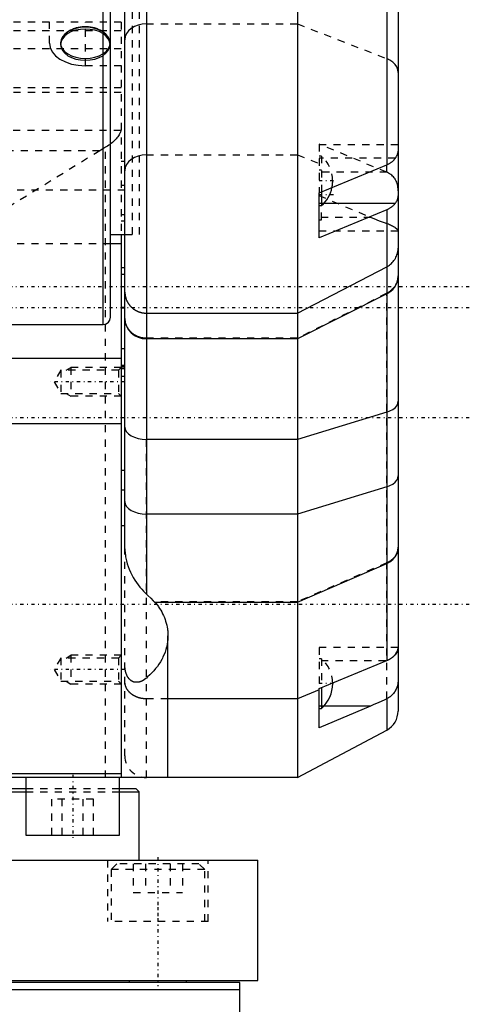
# Model space of a CAD drawing. Extents: x -109 to 109, y -1 to 737.
# Tile 4 of 12: x 46 to 109, y 166 to 303. Entities that reach past the tile are written whole.
import ezdxf

# ---------------------------------------------------------------- set-up
doc = ezdxf.new("R2010")
doc.units = 0
doc.linetypes.add('CENTER', pattern=[1.5, 0.45, -0.5, 0.05, -0.5])
doc.linetypes.add('DASHED', pattern=[2, 1, -1])
for name, color, linetype in [('AM_0', 7, 'CONTINUOUS'), ('AM_3', 7, 'DASHED'), ('AM_7', 7, 'CENTER')]:
    doc.layers.add(name, color=color, linetype=linetype)

msp = doc.modelspace()

# ---------------------------------------------------------------- linework, layer by layer
at = {"layer": 'AM_0', "color": 7, "linetype": 'CONTINUOUS'}
for p, q in [((59, 262), (59, 408.08)), ((85, 378), (85, 198)), ((61, 229.8), (61, 375)), ((97.41, 371.4), (97.41, 283.18)), ((99, 368.75), (99, 207.25)), ((58, 261), (58, 318)), ((64, 318), (64, 223.51)), ((88, 279.28), (97.41, 283.18)), ((88, 273.02), (88, 279.28)), ((88.34, 279.42), (88.34, 277.51)), ((88, 277.51), (88.34, 277.51)), ((97.41, 276.93), (88, 273.02)), ((98.59, 277.81), (88.66, 277.81)), ((97.41, 276.93), (97.41, 214.26)), ((59, 273.5), (61, 273.5)), ((60.5, 273.52), (60.5, 198)), ((60.5, 272.18), (59, 272.18)), ((85, 262.56), (97.41, 269.01)), ((61, 267.95), (60.5, 267.95)), ((97.41, 265.23), (85, 258.99)), ((64, 262.56), (85, 262.56)), ((-58, 261), (58, 261)), ((85, 258.99), (64, 258.99)), ((61, 257.58), (60.5, 257.58)), ((60.5, 256.27), (-60.5, 256.27)), ((60.5, 255.12), (61, 255.12)), ((97.41, 248.79), (85, 245.01)), ((60.5, 247.19), (-60.5, 247.19)), ((85, 245.01), (64, 245.01)), ((61, 240.7), (60.5, 240.7)), ((97.41, 238.42), (85, 234.64)), ((60.5, 238), (61, 238)), ((85, 234.64), (64, 234.64)), ((61, 233), (60.5, 233)), ((85, 222.36), (97.41, 227.76)), ((65.11, 222.36), (85, 222.36)), ((66.99, 198), (66.99, 217.71)), ((88, 210.37), (97.41, 214.26)), ((88, 210.21), (85, 208.94)), ((88, 204.9), (88, 210.37)), ((88.34, 210.51), (88.34, 207.62)), ((85, 208.94), (66.99, 208.94)), ((97.41, 208.95), (97.41, 204.6)), ((95.15, 207.92), (88, 204.9)), ((88, 207.62), (88.34, 207.62)), ((95.15, 207.92), (88.66, 207.92)), ((85, 198), (97.41, 204.6)), ((60.5, 198.5), (10.43, 198.5)), ((85, 198), (-60.5, 198)), ((47.24, 198), (47.24, 190)), ((60.24, 190), (60.24, 198)), ((2, 196.5), (47.24, 196.5)), ((2, 196), (47.24, 196)), ((60.24, 196.5), (62.5, 196.5)), ((60.26, 196), (63, 196)), ((63, 196), (62.5, 196.5)), ((63, 186.5), (63, 196)), ((47.24, 190), (60.24, 190)), ((-79.5, 186.5), (79.5, 186.5)), ((79.5, 169.8), (79.5, 186.5)), ((-79.5, 169.8), (79.5, 169.8)), ((61.59, 169.8), (61.59, 169.5)), ((61.59, 169.8), (61.59, 169.5)), ((69.59, 169.5), (69.59, 169.8)), ((77, 169.5), (-77, 169.5)), ((77, 168.5), (-77, 168.5)), ((77, 145), (77, 169.5))]:
    msp.add_line(p, q, dxfattribs=at)
for points in [[(97.41, 265.23), (97.86, 265.51), (98.25, 265.86), (98.57, 266.28), (98.81, 266.74), (98.95, 267.23), (99, 267.74)], [(61, 261.83), (61.06, 261.28), (61.23, 260.75), (61.51, 260.26), (61.88, 259.83), (62.33, 259.47), (62.85, 259.21), (63.41, 259.05), (64, 258.99)], [(97.41, 248.79), (97.86, 248.96), (98.25, 249.17), (98.57, 249.42), (98.81, 249.7), (98.95, 250), (99, 250.31)], [(61, 246.73), (61.06, 246.39), (61.23, 246.07), (61.51, 245.77), (61.88, 245.51), (62.33, 245.3), (62.85, 245.14), (63.41, 245.04), (64, 245.01)], [(97.41, 238.42), (97.86, 238.59), (98.25, 238.8), (98.57, 239.05), (98.81, 239.33), (98.95, 239.63), (99, 239.94)], [(61, 236.36), (61.06, 236.02), (61.23, 235.7), (61.51, 235.4), (61.88, 235.14), (62.33, 234.93), (62.85, 234.77), (63.41, 234.67), (64, 234.64)], [(97.41, 227.76), (97.86, 228), (98.25, 228.31), (98.57, 228.67), (98.81, 229.06), (98.95, 229.49), (99, 229.93)]]:
    msp.add_lwpolyline(points, dxfattribs=at)
for points in [[(98.62, 284.11, 0), (98.64, 284.14, 0), (98.68, 284.19, 0), (98.72, 284.25, 0), (98.74, 284.28, 0), (98.75, 284.31, 0), (98.79, 284.37, 0), (98.82, 284.43, 0), (98.84, 284.48, 0), (98.87, 284.54, 0), (98.89, 284.6, 0), (98.9, 284.62, 0), (98.91, 284.65, 0), (98.93, 284.71, 0), (98.95, 284.76, 0), (98.96, 284.82, 0), (98.98, 284.87, 0), (98.99, 284.92, 0), (98.99, 284.95, 0), (98.99, 284.97, 0), (99, 285.02, 0), (99, 285.07, 0), (99, 285.1, 0)], [(97.41, 283.18, 0), (97.45, 283.2, 0), (97.53, 283.23, 0), (97.62, 283.27, 0), (97.66, 283.3, 0), (97.7, 283.32, 0), (97.78, 283.36, 0), (97.86, 283.41, 0), (97.93, 283.45, 0), (98, 283.5, 0), (98.07, 283.55, 0), (98.1, 283.58, 0), (98.13, 283.6, 0), (98.2, 283.65, 0), (98.26, 283.71, 0), (98.32, 283.76, 0), (98.38, 283.82, 0), (98.44, 283.88, 0), (98.47, 283.91, 0), (98.49, 283.95, 0), (98.55, 284.01, 0), (98.6, 284.07, 0), (98.62, 284.11, 0)], [(99, 279.13, 0), (99, 279.09, 0), (99, 279, 0), (98.99, 278.92, 0), (98.99, 278.88, 0), (98.98, 278.84, 0), (98.97, 278.76, 0), (98.96, 278.68, 0), (98.95, 278.61, 0), (98.93, 278.53, 0), (98.91, 278.46, 0), (98.9, 278.42, 0), (98.88, 278.38, 0), (98.86, 278.31, 0), (98.83, 278.24, 0), (98.8, 278.17, 0), (98.77, 278.1, 0), (98.73, 278.03, 0), (98.71, 278, 0), (98.69, 277.97, 0), (98.65, 277.9, 0), (98.61, 277.84, 0), (98.59, 277.81, 0)], [(98.59, 277.81, 0), (98.56, 277.78, 0), (98.51, 277.72, 0), (98.46, 277.66, 0), (98.43, 277.63, 0), (98.41, 277.6, 0), (98.35, 277.54, 0), (98.29, 277.49, 0), (98.23, 277.43, 0), (98.17, 277.38, 0), (98.11, 277.33, 0), (98.08, 277.31, 0), (98.05, 277.29, 0), (97.98, 277.24, 0), (97.91, 277.19, 0), (97.84, 277.15, 0), (97.76, 277.11, 0), (97.69, 277.06, 0), (97.65, 277.04, 0), (97.61, 277.02, 0), (97.53, 276.98, 0), (97.45, 276.95, 0), (97.41, 276.93, 0)], [(97.41, 269.01, 0), (97.49, 269.06, 0), (97.64, 269.15, 0), (97.79, 269.25, 0), (97.86, 269.3, 0), (97.93, 269.36, 0), (98.07, 269.48, 0), (98.19, 269.6, 0), (98.31, 269.74, 0), (98.42, 269.88, 0), (98.52, 270.02, 0), (98.57, 270.1, 0), (98.62, 270.17, 0), (98.7, 270.33, 0), (98.77, 270.49, 0), (98.84, 270.66, 0), (98.89, 270.82, 0), (98.93, 271, 0), (98.95, 271.08, 0), (98.97, 271.17, 0), (98.99, 271.34, 0), (99, 271.52, 0), (99, 271.61, 0)], [(61, 265.49, 0), (61, 265.47, 0), (61, 265.43, 0), (61, 265.39, 0), (61, 265.37, 0), (61, 265.35, 0), (61.01, 265.3, 0), (61.01, 265.26, 0), (61.01, 265.22, 0), (61.02, 265.18, 0), (61.02, 265.13, 0), (61.03, 265.11, 0), (61.03, 265.09, 0), (61.03, 265.05, 0), (61.04, 265.01, 0), (61.05, 264.97, 0), (61.06, 264.92, 0), (61.07, 264.88, 0), (61.07, 264.86, 0), (61.08, 264.84, 0), (61.09, 264.8, 0), (61.1, 264.76, 0), (61.1, 264.74, 0), (61.11, 264.72, 0), (61.12, 264.68, 0), (61.13, 264.64, 0), (61.14, 264.61, 0), (61.14, 264.59, 0), (61.16, 264.55, 0), (61.17, 264.51, 0), (61.19, 264.47, 0), (61.2, 264.43, 0), (61.22, 264.39, 0), (61.23, 264.37, 0), (61.24, 264.35, 0), (61.25, 264.32, 0), (61.27, 264.28, 0), (61.29, 264.24, 0), (61.31, 264.2, 0), (61.33, 264.16, 0), (61.34, 264.14, 0), (61.35, 264.12, 0), (61.37, 264.09, 0), (61.39, 264.05, 0), (61.41, 264.01, 0), (61.43, 263.98, 0), (61.46, 263.94, 0), (61.47, 263.92, 0), (61.48, 263.9, 0), (61.5, 263.87, 0), (61.53, 263.83, 0), (61.55, 263.8, 0), (61.58, 263.76, 0), (61.6, 263.73, 0), (61.62, 263.71, 0), (61.63, 263.7, 0), (61.66, 263.66, 0), (61.69, 263.63, 0), (61.71, 263.6, 0), (61.74, 263.56, 0), (61.77, 263.53, 0), (61.79, 263.52, 0), (61.8, 263.5, 0), (61.83, 263.47, 0), (61.86, 263.44, 0), (61.88, 263.42, 0), (61.89, 263.41, 0), (61.92, 263.38, 0), (61.95, 263.35, 0), (61.97, 263.33, 0), (61.99, 263.32, 0), (62.02, 263.29, 0), (62.05, 263.26, 0), (62.09, 263.24, 0), (62.12, 263.21, 0), (62.15, 263.18, 0), (62.17, 263.17, 0), (62.19, 263.16, 0), (62.22, 263.13, 0), (62.26, 263.11, 0), (62.29, 263.08, 0), (62.33, 263.06, 0), (62.37, 263.03, 0), (62.39, 263.02, 0), (62.4, 263.01, 0), (62.44, 262.99, 0), (62.48, 262.97, 0), (62.52, 262.95, 0), (62.55, 262.93, 0), (62.59, 262.91, 0), (62.61, 262.9, 0), (62.63, 262.89, 0), (62.67, 262.87, 0), (62.71, 262.85, 0), (62.75, 262.83, 0), (62.79, 262.81, 0), (62.83, 262.79, 0), (62.85, 262.79, 0), (62.87, 262.78, 0), (62.91, 262.76, 0), (62.95, 262.75, 0), (62.99, 262.73, 0), (63.03, 262.72, 0), (63.08, 262.71, 0), (63.1, 262.7, 0), (63.12, 262.69, 0), (63.16, 262.68, 0), (63.2, 262.67, 0), (63.22, 262.66, 0), (63.24, 262.66, 0), (63.29, 262.65, 0), (63.33, 262.64, 0), (63.35, 262.63, 0), (63.37, 262.63, 0), (63.41, 262.62, 0), (63.46, 262.61, 0), (63.5, 262.6, 0), (63.54, 262.6, 0), (63.59, 262.59, 0), (63.61, 262.59, 0), (63.63, 262.59, 0), (63.67, 262.58, 0), (63.72, 262.58, 0), (63.76, 262.57, 0), (63.8, 262.57, 0), (63.85, 262.57, 0), (63.87, 262.57, 0), (63.89, 262.56, 0), (63.93, 262.56, 0), (63.98, 262.56, 0), (64, 262.56, 0)], [(61, 229.8, 0), (61, 229.63, 0), (61.02, 229.26, 0), (61.07, 228.89, 0), (61.1, 228.7, 0), (61.13, 228.5, 0), (61.22, 228.11, 0), (61.32, 227.72, 0), (61.45, 227.33, 0), (61.6, 226.95, 0), (61.77, 226.56, 0), (61.86, 226.37, 0), (61.95, 226.19, 0), (62.15, 225.82, 0), (62.37, 225.46, 0), (62.6, 225.12, 0), (62.84, 224.79, 0), (63.09, 224.47, 0), (63.21, 224.32, 0), (63.34, 224.18, 0), (63.6, 223.9, 0), (63.87, 223.63, 0), (64, 223.51, 0)], [(64, 223.51, 0), (64.2, 223.31, 0), (64.59, 222.93, 0), (64.94, 222.55, 0), (65.11, 222.36, 0)], [(65.21, 222.36, 0), (65.3, 222.24, 0), (65.49, 222, 0), (65.66, 221.76, 0), (65.74, 221.64, 0), (65.82, 221.52, 0), (65.98, 221.27, 0), (66.12, 221.02, 0), (66.25, 220.76, 0), (66.37, 220.51, 0), (66.49, 220.25, 0), (66.54, 220.12, 0), (66.59, 219.99, 0), (66.67, 219.72, 0), (66.75, 219.46, 0), (66.82, 219.19, 0), (66.88, 218.92, 0), (66.92, 218.66, 0), (66.94, 218.52, 0), (66.95, 218.39, 0), (66.98, 218.12, 0), (66.99, 217.85, 0), (66.99, 217.71, 0)], [(99, 216.34, 0), (99, 216.29, 0), (98.99, 216.19, 0), (98.99, 216.1, 0), (98.98, 216.05, 0), (98.97, 216, 0), (98.95, 215.91, 0), (98.93, 215.82, 0), (98.9, 215.73, 0), (98.87, 215.63, 0), (98.83, 215.54, 0), (98.81, 215.5, 0), (98.79, 215.45, 0), (98.74, 215.37, 0), (98.69, 215.28, 0), (98.64, 215.2, 0), (98.58, 215.11, 0), (98.52, 215.03, 0), (98.49, 214.99, 0), (98.45, 214.96, 0), (98.38, 214.88, 0), (98.31, 214.8, 0), (98.27, 214.77, 0)], [(98.27, 214.77, 0), (98.31, 214.8, 0), (98.39, 214.87, 0), (98.46, 214.93, 0), (98.5, 214.97, 0), (98.53, 215, 0), (98.6, 215.07, 0), (98.66, 215.13, 0), (98.71, 215.2, 0), (98.76, 215.26, 0), (98.81, 215.33, 0), (98.83, 215.36, 0), (98.85, 215.39, 0), (98.88, 215.45, 0), (98.91, 215.51, 0), (98.94, 215.56, 0), (98.96, 215.62, 0), (98.98, 215.67, 0), (98.98, 215.69, 0), (98.99, 215.72, 0), (99, 215.76, 0), (99, 215.81, 0), (99, 215.83, 0)], [(97.41, 214.26, 0), (97.44, 214.28, 0), (97.49, 214.3, 0), (97.54, 214.32, 0), (97.57, 214.34, 0), (97.6, 214.35, 0), (97.65, 214.37, 0), (97.7, 214.4, 0), (97.75, 214.43, 0), (97.8, 214.45, 0), (97.85, 214.48, 0), (97.87, 214.5, 0), (97.9, 214.51, 0), (97.94, 214.54, 0), (97.99, 214.57, 0), (98.04, 214.6, 0), (98.08, 214.63, 0), (98.13, 214.66, 0), (98.15, 214.67, 0), (98.17, 214.69, 0), (98.21, 214.72, 0), (98.25, 214.75, 0), (98.27, 214.77, 0)], [(99, 211.69, 0), (99, 211.6, 0), (98.99, 211.41, 0), (98.97, 211.22, 0), (98.96, 211.13, 0), (98.95, 211.03, 0), (98.91, 210.85, 0), (98.86, 210.67, 0), (98.83, 210.56, 0), (98.82, 210.53, 0), (98.81, 210.5, 0), (98.8, 210.49, 0), (98.8, 210.47, 0), (98.78, 210.44, 0), (98.77, 210.41, 0), (98.76, 210.38, 0), (98.75, 210.36, 0), (98.74, 210.33, 0), (98.73, 210.31, 0), (98.72, 210.3, 0), (98.71, 210.27, 0), (98.7, 210.24, 0), (98.69, 210.21, 0), (98.67, 210.19, 0), (98.66, 210.16, 0), (98.65, 210.14, 0), (98.64, 210.13, 0), (98.63, 210.1, 0), (98.61, 210.08, 0), (98.61, 210.06, 0), (98.6, 210.05, 0), (98.58, 210.02, 0), (98.57, 210, 0), (98.56, 209.98, 0), (98.55, 209.97, 0), (98.54, 209.94, 0), (98.52, 209.92, 0), (98.46, 209.83, 0), (98.35, 209.68, 0), (98.22, 209.54, 0), (98.09, 209.41, 0), (97.95, 209.29, 0), (97.88, 209.24, 0), (97.81, 209.18, 0), (97.65, 209.08, 0), (97.49, 208.99, 0), (97.41, 208.95, 0)], [(97.41, 208.95, 0), (97.04, 208.77, 0), (96.3, 208.43, 0), (95.53, 208.09, 0), (95.15, 207.92, 0)]]:
    msp.add_polyline3d(points, dxfattribs=at)
for centre, radius, start, end in [((85.3, 280.96), 4.6, 311.3662, 348.2523), ((58, 262), 1, 270, 0), ((85.3, 211.07), 4.6, 311.3662, 359.9713), ((85.3, 211.07), 4.6, 0.0287, 1.0954), ((96, 207.25), 3, 298, 0)]:
    msp.add_arc(centre, radius, start, end, dxfattribs=at)
at = {"layer": 'AM_3', "color": 6, "linetype": 'DASHED'}
for p, q in [((62, 366.5), (62, 273.5)), ((63, 366.5), (63, 273.5)), ((60.5, 303), (-60.5, 303)), ((50.5, 300.11), (50.5, 303)), ((55.5, 296.96), (55.5, 303)), ((60.5, 303), (60.5, 273.52)), ((64, 302.78), (85, 302.78)), ((85, 302.78), (97.41, 297.95)), ((60.5, 301.8), (-60.5, 301.8)), ((52.05, 300.15), (52.05, 299.89)), ((58.95, 299.89), (58.95, 300.15)), ((60.5, 299.3), (-60.5, 299.3)), ((60.5, 296.96), (55.5, 296.96)), ((-60.5, 293.95), (60.5, 293.95)), ((60.5, 293.23), (-60.5, 293.23)), ((60.45, 287.94), (-60.45, 287.94)), ((57.51, 285.14), (-57.51, 285.14)), ((57.51, 285.14), (35.75, 271.71)), ((58.31, 198), (58.31, 285.62)), ((97.44, 282.15), (88, 286.06)), ((88, 286.06), (88, 279.28)), ((99, 285.96), (88, 285.96)), ((60.5, 283.68), (61, 283.68)), ((64, 284.57), (85, 284.57)), ((85, 284.57), (88, 283.4)), ((88.34, 284.41), (88, 284.41)), ((98.62, 284.11), (88, 284.11)), ((88.34, 284.41), (88.34, 279.42)), ((88.34, 282.45), (88, 282.45)), ((97.44, 282.15), (88, 282.15)), ((97.41, 282.16), (97.41, 283.18)), ((61, 279.68), (-59, 279.68)), ((60.5, 280.36), (61, 280.36)), ((88, 278.92), (95.25, 275.85)), ((88.66, 277.81), (88, 277.81)), ((88.34, 275.55), (88.34, 277.51)), ((61, 276.23), (60.5, 276.23)), ((60.5, 275.41), (61, 275.41)), ((95.25, 275.85), (88, 275.85)), ((88, 275.55), (88.34, 275.55)), ((88, 274), (99, 274)), ((60.5, 273.52), (61, 273.52)), ((61, 273.5), (62, 273.5)), ((61, 273.5), (63, 273.5)), ((59, 272.18), (-59, 272.18)), ((61, 268.85), (60.5, 268.85)), ((61, 266.21), (60.5, 266.21)), ((97.41, 265.32), (85, 259.07)), ((97.41, 208.95), (97.41, 265.23)), ((60.5, 263.4), (61, 263.4)), ((60.5, 263.31), (61, 263.31)), ((85, 259.07), (64, 259.07)), ((52.1, 254.62), (51.16, 253)), ((60.12, 254.62), (52.1, 254.62)), ((52.1, 254.62), (52.1, 251.38)), ((52.84, 254.62), (53.5, 255)), ((60.5, 255), (53.5, 255)), ((53.5, 255), (53.5, 251)), ((60.5, 255), (60.12, 254.62)), ((60.12, 254.62), (60.12, 251.38)), ((60.5, 255.31), (61, 255.31)), ((61, 255.2), (60.5, 255.2)), ((61, 254.82), (60.5, 254.82)), ((60.5, 253.82), (61, 253.82)), ((51.16, 253), (52.1, 251.38)), ((52.1, 251.38), (60.12, 251.38)), ((52.84, 251.38), (53.5, 251)), ((60.5, 251), (53.5, 251)), ((60.12, 251.38), (60.5, 251)), ((64, 198), (64, 245.01)), ((61, 201), (61, 229.8)), ((97.41, 227.84), (85, 222.44)), ((65.11, 222.36), (65.14, 222.44)), ((85, 222.44), (65.14, 222.44)), ((65.14, 222.44), (65.21, 222.36)), ((52.84, 214.62), (53.5, 215)), ((60.5, 215), (53.5, 215)), ((53.5, 215), (53.5, 211)), ((60.5, 215), (60.12, 214.62)), ((99, 216.07), (88, 216.07)), ((88, 216.07), (88, 210.37)), ((52.1, 214.62), (51.16, 213)), ((60.12, 214.62), (52.1, 214.62)), ((52.1, 214.62), (52.1, 211.38)), ((60.12, 214.62), (60.12, 211.38)), ((88.34, 214.52), (88, 214.52)), ((97.29, 214.22), (88, 214.22)), ((88.34, 214.52), (88.34, 210.51)), ((51.16, 213), (52.1, 211.38)), ((52.1, 211.38), (60.12, 211.38)), ((52.84, 211.38), (53.5, 211)), ((60.5, 211), (53.5, 211)), ((60.12, 211.38), (60.5, 211)), ((66.99, 208.94), (64, 208.94)), ((88.66, 207.92), (88, 207.92)), ((47.24, 196.5), (60.24, 196.5)), ((47.24, 196), (60.26, 196)), ((50.85, 190), (50.85, 195)), ((56.63, 195), (50.85, 195)), ((52.3, 190), (52.3, 195)), ((55.18, 190), (55.18, 195)), ((56.63, 190), (56.63, 195)), ((58.6, 186.5), (58.6, 178)), ((58.6, 186.5), (58.6, 178)), ((72.6, 178), (72.6, 186.5)), ((72.6, 178), (72.6, 186.5)), ((59.9, 186), (59.1, 185.2)), ((59.9, 186), (59.1, 185.2)), ((59.1, 185.2), (59.1, 178)), ((59.1, 185.2), (59.1, 178)), ((72.1, 185.2), (59.1, 185.2)), ((71.3, 186), (59.9, 186)), ((62.17, 186), (62.17, 182)), ((62.17, 186), (62.17, 182)), ((63.88, 186), (63.88, 182)), ((63.89, 186), (63.89, 182)), ((67.31, 186), (67.31, 182)), ((67.31, 186), (67.31, 182)), ((69.03, 186), (69.03, 182)), ((69.03, 186), (69.03, 182)), ((72.1, 185.2), (71.3, 186)), ((72.1, 185.2), (71.3, 186)), ((72.1, 178), (72.1, 185.2)), ((72.1, 178), (72.1, 185.2)), ((62.17, 182), (69.03, 182)), ((72.6, 178), (58.6, 178)), ((69.59, 169.5), (69.59, 169.8))]:
    msp.add_line(p, q, dxfattribs=at)
for points in [[(64, 302.78), (63.41, 302.73), (62.85, 302.61), (62.33, 302.41), (61.88, 302.13), (61.51, 301.8), (61.23, 301.42), (61.06, 301.01), (61, 300.58)], [(53.08, 301.69), (52.65, 301.37), (52.32, 300.99), (52.12, 300.58), (52.05, 300.16), (52.11, 299.73), (52.31, 299.32), (52.62, 298.95), (53.05, 298.62), (53.58, 298.34), (54.18, 298.14), (54.82, 298.02), (55.5, 297.98)], [(57.92, 301.69), (57.4, 301.96), (56.81, 302.16), (56.17, 302.28), (55.5, 302.32), (54.83, 302.28), (54.19, 302.16), (53.6, 301.96), (53.08, 301.69)], [(55.5, 297.98), (56.18, 298.02), (56.82, 298.14), (57.42, 298.34), (57.95, 298.62), (58.38, 298.95), (58.69, 299.32), (58.89, 299.73), (58.95, 300.16), (58.88, 300.58), (58.68, 300.99), (58.35, 301.37), (57.92, 301.69)], [(50.5, 300.11), (50.6, 299.5), (50.88, 298.9), (51.34, 298.36), (51.96, 297.88), (52.72, 297.49), (53.59, 297.2), (54.52, 297.02), (55.5, 296.96)], [(99, 296.01), (98.95, 296.41), (98.81, 296.79), (98.57, 297.14), (98.25, 297.46), (97.86, 297.74), (97.41, 297.95)], [(64, 284.57), (63.41, 284.53), (62.85, 284.4), (62.33, 284.2), (61.88, 283.93), (61.51, 283.59), (61.23, 283.21), (61.06, 282.8), (61, 282.37)], [(97.41, 227.84), (97.86, 228.09), (98.25, 228.39), (98.57, 228.75), (98.81, 229.15), (98.95, 229.57), (99, 230.01)]]:
    msp.add_lwpolyline(points, dxfattribs=at)
msp.add_lwpolyline([(52.05, 299.89), (52.12, 299.47), (52.31, 299.06), (52.63, 298.69), (53.06, 298.36), (53.58, 298.09), (54.18, 297.89), (54.83, 297.76), (55.5, 297.72), (56.17, 297.76), (56.82, 297.89), (57.42, 298.09), (57.94, 298.36), (58.37, 298.69), (58.69, 299.06), (58.88, 299.47), (58.95, 299.89), (58.88, 300.32), (58.69, 300.72), (58.37, 301.1), (57.94, 301.43), (57.42, 301.7), (56.82, 301.9), (56.17, 302.02), (55.5, 302.06), (54.83, 302.02), (54.18, 301.9), (53.58, 301.7), (53.06, 301.43), (52.63, 301.1), (52.31, 300.72), (52.12, 300.32)], close=True, dxfattribs=at)
for points in [[(57.92, 301.69, 0), (57.8, 301.77, 0), (57.55, 301.9, 0), (57.29, 302.02, 0), (57.16, 302.07, 0), (57.03, 302.12, 0), (56.76, 302.21, 0), (56.48, 302.28, 0), (56.21, 302.33, 0), (55.92, 302.36, 0), (55.64, 302.38, 0), (55.5, 302.38, 0), (55.36, 302.38, 0), (55.08, 302.36, 0), (54.79, 302.33, 0), (54.52, 302.28, 0), (54.24, 302.21, 0), (53.97, 302.12, 0), (53.84, 302.07, 0), (53.71, 302.02, 0), (53.45, 301.9, 0), (53.2, 301.77, 0), (53.08, 301.69, 0)], [(60.45, 287.94, 0), (60.43, 287.88, 0), (60.38, 287.75, 0), (60.33, 287.62, 0), (60.3, 287.55, 0), (60.26, 287.49, 0), (60.19, 287.35, 0), (60.1, 287.22, 0), (60.01, 287.08, 0), (59.9, 286.95, 0), (59.79, 286.82, 0), (59.73, 286.75, 0), (59.67, 286.68, 0), (59.55, 286.55, 0), (59.41, 286.42, 0), (59.27, 286.3, 0), (59.11, 286.17, 0), (58.95, 286.04, 0), (58.87, 285.98, 0), (58.78, 285.91, 0), (58.6, 285.79, 0), (58.41, 285.67, 0), (58.31, 285.62, 0)], [(60.5, 288.33, 0), (60.5, 288.27, 0), (60.49, 288.14, 0), (60.46, 288.01, 0), (60.45, 287.94, 0)], [(58.31, 285.62, 0), (58.18, 285.54, 0), (57.91, 285.38, 0), (57.65, 285.22, 0), (57.51, 285.14, 0)], [(99, 279.56, 0), (99, 279.66, 0), (98.99, 279.85, 0), (98.97, 280.04, 0), (98.96, 280.13, 0), (98.94, 280.23, 0), (98.91, 280.41, 0), (98.86, 280.59, 0), (98.8, 280.76, 0), (98.73, 280.93, 0), (98.65, 281.08, 0), (98.61, 281.15, 0), (98.57, 281.22, 0), (98.47, 281.36, 0), (98.36, 281.5, 0), (98.24, 281.62, 0), (98.12, 281.74, 0), (97.98, 281.84, 0), (97.91, 281.89, 0), (97.84, 281.94, 0), (97.68, 282.03, 0), (97.53, 282.11, 0), (97.44, 282.15, 0)], [(95.25, 275.85, 0), (95.62, 275.7, 0), (96.35, 275.42, 0), (97.06, 275.16, 0), (97.41, 275.05, 0)], [(97.41, 275.05, 0), (97.49, 275.02, 0), (97.65, 274.96, 0), (97.81, 274.9, 0), (97.88, 274.86, 0), (97.95, 274.83, 0), (98.09, 274.76, 0), (98.22, 274.69, 0), (98.35, 274.62, 0), (98.46, 274.55, 0), (98.52, 274.51, 0), (98.53, 274.49, 0), (98.55, 274.48, 0), (98.56, 274.48, 0), (98.57, 274.47, 0), (98.58, 274.46, 0), (98.6, 274.45, 0), (98.61, 274.44, 0), (98.61, 274.44, 0), (98.63, 274.43, 0), (98.64, 274.42, 0), (98.65, 274.41, 0), (98.66, 274.4, 0), (98.67, 274.39, 0), (98.69, 274.38, 0), (98.7, 274.37, 0), (98.71, 274.36, 0), (98.72, 274.35, 0), (98.73, 274.34, 0), (98.74, 274.34, 0), (98.75, 274.33, 0), (98.76, 274.32, 0), (98.77, 274.31, 0), (98.78, 274.3, 0), (98.8, 274.29, 0), (98.8, 274.28, 0), (98.81, 274.28, 0), (98.82, 274.27, 0), (98.83, 274.26, 0), (98.86, 274.23, 0), (98.91, 274.18, 0), (98.94, 274.13, 0), (98.96, 274.11, 0), (98.97, 274.09, 0), (98.99, 274.06, 0), (99, 274.03, 0), (99, 274.02, 0)], [(99, 267.82, 0), (99, 267.74, 0), (98.99, 267.57, 0), (98.97, 267.4, 0), (98.95, 267.32, 0), (98.93, 267.23, 0), (98.89, 267.06, 0), (98.84, 266.9, 0), (98.77, 266.74, 0), (98.7, 266.59, 0), (98.62, 266.44, 0), (98.58, 266.37, 0), (98.53, 266.29, 0), (98.42, 266.15, 0), (98.31, 266.01, 0), (98.19, 265.88, 0), (98.07, 265.77, 0), (97.94, 265.66, 0), (97.87, 265.6, 0), (97.8, 265.55, 0), (97.65, 265.45, 0), (97.49, 265.36, 0), (97.41, 265.32, 0)], [(64, 259.07, 0), (63.98, 259.07, 0), (63.94, 259.07, 0), (63.9, 259.07, 0), (63.87, 259.07, 0), (63.85, 259.07, 0), (63.81, 259.07, 0), (63.77, 259.08, 0), (63.72, 259.08, 0), (63.68, 259.08, 0), (63.64, 259.09, 0), (63.61, 259.09, 0), (63.59, 259.1, 0), (63.55, 259.1, 0), (63.5, 259.11, 0), (63.46, 259.12, 0), (63.41, 259.12, 0), (63.37, 259.13, 0), (63.35, 259.14, 0), (63.33, 259.14, 0), (63.28, 259.15, 0), (63.24, 259.16, 0), (63.22, 259.17, 0), (63.2, 259.17, 0), (63.15, 259.18, 0), (63.11, 259.2, 0), (63.09, 259.2, 0), (63.07, 259.21, 0), (63.03, 259.22, 0), (62.99, 259.23, 0), (62.95, 259.25, 0), (62.91, 259.26, 0), (62.87, 259.28, 0), (62.85, 259.29, 0), (62.83, 259.29, 0), (62.79, 259.31, 0), (62.76, 259.32, 0), (62.72, 259.34, 0), (62.68, 259.36, 0), (62.64, 259.38, 0), (62.62, 259.39, 0), (62.6, 259.4, 0), (62.56, 259.42, 0), (62.52, 259.44, 0), (62.48, 259.46, 0), (62.45, 259.48, 0), (62.41, 259.5, 0), (62.39, 259.51, 0), (62.37, 259.52, 0), (62.33, 259.55, 0), (62.3, 259.57, 0), (62.26, 259.6, 0), (62.22, 259.62, 0), (62.19, 259.65, 0), (62.17, 259.66, 0), (62.15, 259.67, 0), (62.12, 259.7, 0), (62.08, 259.72, 0), (62.05, 259.75, 0), (62.02, 259.78, 0), (61.98, 259.81, 0), (61.97, 259.82, 0), (61.95, 259.83, 0), (61.92, 259.86, 0), (61.89, 259.89, 0), (61.88, 259.9, 0), (61.86, 259.92, 0), (61.83, 259.94, 0), (61.81, 259.97, 0), (61.79, 259.99, 0), (61.78, 260, 0), (61.75, 260.03, 0), (61.72, 260.06, 0), (61.69, 260.1, 0), (61.66, 260.13, 0), (61.64, 260.16, 0), (61.62, 260.18, 0), (61.61, 260.19, 0), (61.58, 260.23, 0), (61.56, 260.26, 0), (61.53, 260.3, 0), (61.51, 260.33, 0), (61.48, 260.37, 0), (61.47, 260.39, 0), (61.46, 260.4, 0), (61.43, 260.44, 0), (61.41, 260.48, 0), (61.39, 260.51, 0), (61.37, 260.55, 0), (61.35, 260.59, 0), (61.34, 260.6, 0), (61.33, 260.62, 0), (61.31, 260.66, 0), (61.29, 260.7, 0), (61.27, 260.73, 0), (61.25, 260.77, 0), (61.24, 260.81, 0), (61.23, 260.82, 0), (61.22, 260.84, 0), (61.2, 260.88, 0), (61.19, 260.92, 0), (61.18, 260.95, 0), (61.16, 260.99, 0), (61.15, 261.03, 0), (61.14, 261.05, 0), (61.13, 261.07, 0), (61.12, 261.11, 0), (61.11, 261.15, 0), (61.1, 261.17, 0), (61.1, 261.19, 0), (61.09, 261.23, 0), (61.08, 261.27, 0), (61.07, 261.29, 0), (61.07, 261.31, 0), (61.06, 261.36, 0), (61.05, 261.4, 0), (61.04, 261.44, 0), (61.03, 261.48, 0), (61.03, 261.52, 0), (61.02, 261.54, 0), (61.02, 261.56, 0), (61.02, 261.61, 0), (61.01, 261.65, 0), (61.01, 261.69, 0), (61.01, 261.73, 0), (61, 261.77, 0), (61, 261.79, 0), (61, 261.81, 0), (61, 261.85, 0), (61, 261.89, 0), (61, 261.91, 0)], [(66.99, 217.71, 0), (66.99, 217.53, 0), (66.97, 217.18, 0), (66.93, 216.83, 0), (66.9, 216.65, 0), (66.87, 216.48, 0), (66.8, 216.13, 0), (66.7, 215.78, 0), (66.59, 215.44, 0), (66.45, 215.1, 0), (66.3, 214.76, 0), (66.22, 214.59, 0), (66.13, 214.43, 0), (65.95, 214.1, 0), (65.74, 213.78, 0), (65.52, 213.46, 0), (65.28, 213.15, 0), (65.02, 212.85, 0), (64.89, 212.7, 0), (64.75, 212.55, 0), (64.46, 212.26, 0), (64.16, 211.98, 0), (64, 211.84, 0)], [(64, 211.84, 0), (63.91, 211.77, 0), (63.73, 211.63, 0), (63.54, 211.51, 0), (63.45, 211.46, 0), (63.43, 211.45, 0), (63.4, 211.43, 0), (63.36, 211.42, 0), (63.34, 211.41, 0), (63.33, 211.4, 0), (63.29, 211.38, 0), (63.26, 211.37, 0), (63.22, 211.35, 0), (63.18, 211.34, 0), (63.15, 211.33, 0), (63.13, 211.32, 0), (63.11, 211.32, 0), (63.07, 211.3, 0), (63.04, 211.29, 0), (63, 211.28, 0), (62.96, 211.27, 0), (62.92, 211.27, 0), (62.9, 211.26, 0), (62.88, 211.26, 0), (62.84, 211.25, 0), (62.8, 211.25, 0), (62.76, 211.24, 0), (62.72, 211.24, 0), (62.69, 211.24, 0), (62.67, 211.24, 0), (62.65, 211.24, 0), (62.61, 211.24, 0), (62.57, 211.24, 0), (62.53, 211.24, 0), (62.49, 211.24, 0), (62.45, 211.25, 0), (62.43, 211.25, 0), (62.41, 211.25, 0), (62.37, 211.26, 0), (62.33, 211.27, 0), (62.3, 211.27, 0), (62.26, 211.28, 0), (62.22, 211.3, 0), (62.2, 211.3, 0), (62.18, 211.31, 0), (62.14, 211.32, 0), (62.1, 211.34, 0), (62.08, 211.35, 0), (62.06, 211.36, 0), (62.02, 211.38, 0), (61.98, 211.4, 0), (61.96, 211.41, 0), (61.94, 211.42, 0), (61.9, 211.44, 0), (61.87, 211.47, 0), (61.83, 211.5, 0), (61.79, 211.52, 0), (61.76, 211.55, 0), (61.74, 211.57, 0), (61.73, 211.58, 0), (61.69, 211.61, 0), (61.66, 211.64, 0), (61.63, 211.67, 0), (61.6, 211.71, 0), (61.57, 211.74, 0), (61.55, 211.76, 0), (61.54, 211.78, 0), (61.51, 211.81, 0), (61.48, 211.85, 0), (61.46, 211.89, 0), (61.43, 211.93, 0), (61.4, 211.97, 0), (61.39, 211.99, 0), (61.38, 212.01, 0), (61.36, 212.05, 0), (61.33, 212.09, 0), (61.31, 212.14, 0), (61.29, 212.18, 0), (61.27, 212.23, 0), (61.26, 212.25, 0), (61.25, 212.27, 0), (61.23, 212.32, 0), (61.21, 212.37, 0), (61.19, 212.41, 0), (61.17, 212.46, 0), (61.16, 212.51, 0), (61.15, 212.54, 0), (61.14, 212.56, 0), (61.13, 212.61, 0), (61.12, 212.66, 0), (61.11, 212.69, 0), (61.1, 212.71, 0), (61.09, 212.76, 0), (61.08, 212.81, 0), (61.07, 212.84, 0), (61.07, 212.86, 0), (61.06, 212.92, 0), (61.05, 212.97, 0), (61.04, 213.02, 0), (61.03, 213.07, 0), (61.03, 213.12, 0), (61.03, 213.15, 0), (61.02, 213.17, 0), (61.02, 213.23, 0), (61.01, 213.28, 0), (61.01, 213.33, 0), (61.01, 213.38, 0), (61, 213.43, 0), (61, 213.46, 0), (61, 213.48, 0), (61, 213.54, 0), (61, 213.59, 0), (61, 213.61, 0)], [(64, 208.94, 0), (63.98, 208.94, 0), (63.93, 208.94, 0), (63.89, 208.94, 0), (63.87, 208.94, 0), (63.85, 208.94, 0), (63.8, 208.94, 0), (63.76, 208.94, 0), (63.72, 208.95, 0), (63.67, 208.95, 0), (63.63, 208.96, 0), (63.61, 208.96, 0), (63.59, 208.96, 0), (63.54, 208.97, 0), (63.5, 208.97, 0), (63.46, 208.98, 0), (63.41, 208.98, 0), (63.37, 208.99, 0), (63.35, 208.99, 0), (63.33, 209, 0), (63.29, 209.01, 0), (63.24, 209.01, 0), (63.22, 209.02, 0), (63.2, 209.02, 0), (63.16, 209.03, 0), (63.12, 209.04, 0), (63.1, 209.05, 0), (63.08, 209.05, 0), (63.04, 209.06, 0), (62.99, 209.08, 0), (62.95, 209.09, 0), (62.91, 209.1, 0), (62.87, 209.11, 0), (62.85, 209.12, 0), (62.83, 209.13, 0), (62.79, 209.14, 0), (62.75, 209.16, 0), (62.71, 209.17, 0), (62.67, 209.19, 0), (62.63, 209.2, 0), (62.61, 209.21, 0), (62.59, 209.22, 0), (62.56, 209.23, 0), (62.52, 209.25, 0), (62.48, 209.27, 0), (62.44, 209.29, 0), (62.41, 209.3, 0), (62.39, 209.31, 0), (62.37, 209.32, 0), (62.33, 209.34, 0), (62.3, 209.36, 0), (62.26, 209.38, 0), (62.23, 209.4, 0), (62.19, 209.42, 0), (62.17, 209.43, 0), (62.16, 209.44, 0), (62.12, 209.47, 0), (62.09, 209.49, 0), (62.05, 209.51, 0), (62.02, 209.53, 0), (61.99, 209.56, 0), (61.97, 209.57, 0), (61.96, 209.58, 0), (61.93, 209.6, 0), (61.89, 209.63, 0), (61.88, 209.64, 0), (61.86, 209.65, 0), (61.83, 209.68, 0), (61.8, 209.7, 0), (61.79, 209.72, 0), (61.77, 209.73, 0), (61.74, 209.76, 0), (61.72, 209.78, 0), (61.69, 209.81, 0), (61.66, 209.84, 0), (61.63, 209.86, 0), (61.62, 209.88, 0), (61.61, 209.89, 0), (61.58, 209.92, 0), (61.55, 209.95, 0), (61.53, 209.98, 0), (61.51, 210.01, 0), (61.48, 210.03, 0), (61.47, 210.05, 0), (61.46, 210.06, 0), (61.44, 210.09, 0), (61.41, 210.12, 0), (61.39, 210.15, 0), (61.37, 210.18, 0), (61.35, 210.21, 0), (61.34, 210.23, 0), (61.33, 210.25, 0), (61.31, 210.28, 0), (61.29, 210.31, 0), (61.27, 210.34, 0), (61.25, 210.37, 0), (61.24, 210.4, 0), (61.23, 210.42, 0), (61.22, 210.44, 0), (61.2, 210.47, 0), (61.19, 210.5, 0), (61.17, 210.53, 0), (61.16, 210.57, 0), (61.15, 210.6, 0), (61.14, 210.62, 0), (61.13, 210.63, 0), (61.12, 210.67, 0), (61.11, 210.7, 0), (61.1, 210.72, 0), (61.1, 210.74, 0), (61.09, 210.77, 0), (61.08, 210.8, 0), (61.07, 210.82, 0), (61.07, 210.84, 0), (61.06, 210.87, 0), (61.05, 210.91, 0), (61.04, 210.94, 0), (61.03, 210.97, 0), (61.03, 211.01, 0), (61.03, 211.03, 0), (61.02, 211.04, 0), (61.02, 211.08, 0), (61.01, 211.11, 0), (61.01, 211.15, 0), (61.01, 211.18, 0), (61, 211.22, 0), (61, 211.23, 0), (61, 211.25, 0), (61, 211.29, 0), (61, 211.32, 0), (61, 211.34, 0)]]:
    msp.add_polyline3d(points, dxfattribs=at)
for centre, radius, start, end in [((85.3, 280.96), 4.6, 0.0287, 48.6338), ((85.3, 280.96), 4.6, 348.2523, 359.9713), ((85.3, 211.07), 4.6, 1.0954, 48.6338), ((64, 201), 3, 180, 270)]:
    msp.add_arc(centre, radius, start, end, dxfattribs=at)
at = {"layer": 'AM_7', "color": 4, "linetype": 'CENTER'}
for p, q in [((90, 280.96), (87.9, 280.96)), ((90, 279), (87.9, 279)), ((108.9, 266.21), (-108.9, 266.21)), ((108.9, 263.31), (-108.9, 263.31)), ((60.97, 253), (50.7, 253)), ((108.9, 248), (-108.9, 248)), ((108.9, 222.06), (-108.9, 222.06)), ((60.97, 213), (50.7, 213)), ((90, 211.07), (87.9, 211.07)), ((53.74, 198.4), (53.74, 189.6)), ((65.6, 186.93), (65.6, 177.57)), ((65.6, 186.93), (65.6, 177.57)), ((65.59, 180), (65.59, 169)), ((65.59, 180), (65.59, 169))]:
    msp.add_line(p, q, dxfattribs=at)

doc.saveas('drawing.dxf')
